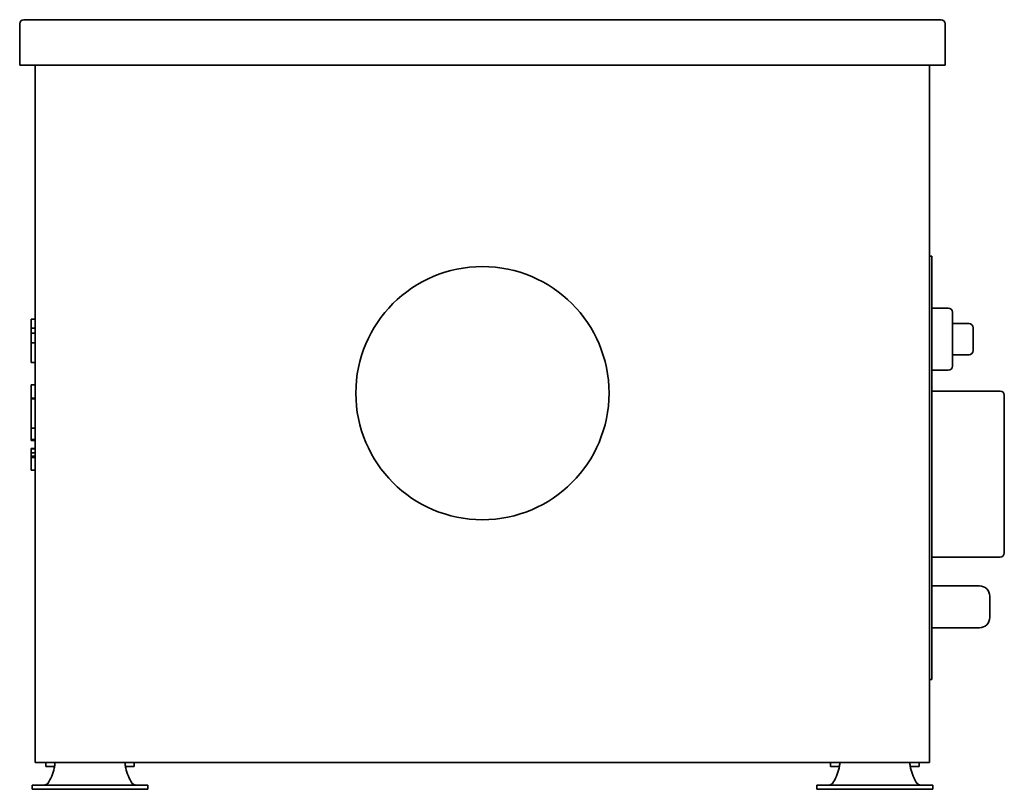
# Model space of a CAD drawing. Header units: millimetres. Extents: x 183 to 657, y 112 to 482.
import ezdxf

# ---------------------------------------------------------------- set-up
doc = ezdxf.new("R2010")
doc.units = ezdxf.units.MM
doc.header["$LTSCALE"] = 2
doc.layers.add('Krawędzie widoczne(ISO)', color=7, linetype='Continuous', lineweight=35, true_color=0x262659)

msp = doc.modelspace()

# ---------------------------------------------------------------- linework, layer by layer
at = {"layer": 'Krawędzie widoczne(ISO)'}
for p, q in [((182.75, 480.48), (182.75, 460.48)), ((626.75, 482.48), (184.75, 482.48)), ((628.75, 460.48), (628.75, 480.48)), ((184.75, 460.48), (182.75, 460.48)), ((184.75, 460.48), (626.75, 460.48)), ((190.25, 460.48), (190.25, 124.48)), ((621.25, 124.48), (621.25, 460.48)), ((628.75, 460.48), (626.75, 460.48)), ((622.25, 368.48), (621.25, 368.48)), ((622.25, 368.48), (622.25, 364.48)), ((622.25, 168.48), (622.25, 364.48)), ((622.25, 343.48), (630.25, 343.48)), ((188.25, 335.94), (188.25, 338.11)), ((188.25, 338.11), (190.25, 338.11)), ((632.25, 341.48), (632.25, 315.48)), ((188.25, 333.77), (188.25, 335.94)), ((188.25, 331.33), (188.25, 333.77)), ((188.25, 333.77), (190.25, 333.77)), ((632.25, 335.98), (640.25, 335.98)), ((642.25, 333.98), (642.25, 322.98)), ((188.25, 326.77), (188.25, 331.33)), ((188.25, 331.33), (190.25, 331.33)), ((188.25, 321.74), (188.25, 326.77)), ((188.25, 326.77), (190.25, 326.77)), ((188.25, 317.25), (188.25, 321.74)), ((632.25, 320.98), (640.25, 320.98)), ((188.25, 317.2), (188.25, 317.25)), ((188.25, 317.25), (190.25, 317.25)), ((188.25, 317.2), (190.25, 317.2)), ((622.25, 313.48), (630.25, 313.48)), ((188.25, 300.06), (188.25, 306.48)), ((188.25, 306.48), (190.25, 306.48)), ((188.25, 300.06), (190.25, 300.06)), ((188.25, 299.7), (188.25, 300.06)), ((188.25, 296.01), (188.25, 299.7)), ((188.25, 299.7), (190.25, 299.7)), ((622.25, 303.48), (655.25, 303.48)), ((657.25, 301.48), (657.25, 225.48)), ((188.25, 288.51), (188.25, 296.01)), ((188.25, 285.62), (188.25, 288.51)), ((188.25, 283.52), (188.25, 285.62)), ((188.25, 285.62), (190.25, 285.62)), ((188.25, 281.32), (188.25, 283.52)), ((188.25, 280.11), (188.25, 281.32)), ((188.25, 279.57), (188.25, 280.11)), ((188.25, 280.11), (190.25, 280.11)), ((188.25, 279.57), (190.25, 279.57)), ((188.25, 275.62), (188.25, 275.82)), ((188.25, 275.82), (190.25, 275.82)), ((188.25, 273.73), (188.25, 275.62)), ((188.25, 275.62), (190.25, 275.62)), ((188.25, 272.11), (188.25, 273.73)), ((188.25, 273.73), (190.25, 273.73)), ((188.25, 271.51), (188.25, 272.11)), ((188.25, 272.11), (190.25, 272.11)), ((188.25, 269.01), (188.25, 271.51)), ((188.25, 271.51), (190.25, 271.51)), ((188.25, 266.42), (188.25, 269.01)), ((188.25, 265.41), (188.25, 266.42)), ((188.25, 265.41), (190.25, 265.41)), ((622.25, 223.48), (655.25, 223.48)), ((622.25, 209.58), (645.25, 209.58)), ((650.25, 204.58), (650.25, 194.38)), ((622.25, 189.38), (645.25, 189.38)), ((622.25, 168.48), (622.25, 164.48)), ((621.25, 164.48), (622.25, 164.48)), ((192.25, 124.48), (190.25, 124.48)), ((192.25, 124.48), (619.25, 124.48)), ((195.36, 124.48), (195.36, 122.48)), ((237.94, 124.48), (237.94, 122.48)), ((573.56, 124.48), (573.56, 122.48)), ((616.14, 124.48), (616.14, 122.48)), ((621.25, 124.48), (619.25, 124.48)), ((196.33, 122.48), (195.36, 122.48)), ((196.33, 122.48), (199.55, 122.48)), ((233.75, 122.48), (236.97, 122.48)), ((237.94, 122.48), (236.97, 122.48)), ((574.53, 122.48), (573.56, 122.48)), ((574.53, 122.48), (577.75, 122.48)), ((611.95, 122.48), (615.17, 122.48)), ((616.14, 122.48), (615.17, 122.48)), ((188.73, 113.52), (190.49, 113.52)), ((188.73, 113.52), (188.73, 111.52)), ((190.49, 111.52), (188.73, 111.52)), ((212.41, 113.52), (190.49, 113.52)), ((190.49, 111.52), (212.41, 111.52)), ((212.41, 113.52), (220.89, 113.52)), ((220.89, 111.52), (212.41, 111.52)), ((220.89, 113.52), (242.81, 113.52)), ((220.89, 111.52), (242.81, 111.52)), ((242.81, 113.52), (244.57, 113.52)), ((244.57, 111.52), (242.81, 111.52)), ((244.57, 113.52), (244.57, 111.52)), ((566.93, 113.52), (568.69, 113.52)), ((566.93, 113.52), (566.93, 111.52)), ((568.69, 111.52), (566.93, 111.52)), ((590.61, 113.52), (568.69, 113.52)), ((568.69, 111.52), (590.61, 111.52)), ((590.61, 113.52), (599.09, 113.52)), ((599.09, 111.52), (590.61, 111.52)), ((599.09, 113.52), (621.01, 113.52)), ((599.09, 111.52), (621.01, 111.52)), ((621.01, 113.52), (622.77, 113.52)), ((622.77, 111.52), (621.01, 111.52)), ((622.77, 113.52), (622.77, 111.52))]:
    msp.add_line(p, q, dxfattribs=at)
msp.add_circle((405.75, 302.48), 61, dxfattribs=at)
for centre, radius, start, end in [((184.75, 480.48), 2, 90, 180), ((626.75, 480.48), 2, 0, 90), ((630.25, 341.48), 2, 0, 90), ((640.25, 333.98), 2, 0, 90), ((640.25, 322.98), 2, 270, 0), ((630.25, 315.48), 2, 270, 0), ((655.25, 301.48), 2, 0, 90), ((655.25, 225.48), 2, 270, 0), ((645.25, 204.58), 5, 0, 90), ((645.25, 194.38), 5, 270, 0), ((177.05, 126.94), 23, 326.7175, 346.7782), ((256.25, 126.94), 23, 193.2218, 213.2825), ((555.25, 126.94), 23, 326.7175, 346.7782), ((634.45, 126.94), 23, 193.2218, 213.2825)]:
    msp.add_arc(centre, radius, start, end, dxfattribs=at)
for points, knots in [([(199.9, 124.48), (199.88, 124.48), (199.85, 124.41), (199.78, 124.12), (199.75, 123.92), (199.67, 123.4), (199.63, 123.09), (199.54, 122.41), (199.49, 122.05), (199.44, 121.68)], [0, 0, 0, 0, 0.1113973, 0.1113973, 0.2218681, 0.2218681, 0.3323097, 0.3323097, 0.4436983, 0.4436983, 0.4436983, 0.4436983]), ([(233.86, 121.68), (233.81, 122.05), (233.76, 122.41), (233.67, 123.09), (233.63, 123.4), (233.55, 123.92), (233.52, 124.12), (233.45, 124.41), (233.42, 124.48), (233.4, 124.48)], [0, 0, 0, 0, 0.1114459, 0.1114459, 0.2219303, 0.2219303, 0.3324441, 0.3324441, 0.4438708, 0.4438708, 0.4438708, 0.4438708]), ([(578.1, 124.48), (578.08, 124.48), (578.05, 124.41), (577.98, 124.12), (577.95, 123.92), (577.87, 123.4), (577.83, 123.09), (577.74, 122.41), (577.69, 122.05), (577.64, 121.68)], [0, 0, 0, 0, 0.1113973, 0.1113973, 0.2218681, 0.2218681, 0.3323097, 0.3323097, 0.4436983, 0.4436983, 0.4436983, 0.4436983]), ([(612.06, 121.68), (612.01, 122.05), (611.96, 122.41), (611.87, 123.09), (611.83, 123.4), (611.75, 123.92), (611.72, 124.12), (611.65, 124.41), (611.62, 124.48), (611.6, 124.48)], [0, 0, 0, 0, 0.1114459, 0.1114459, 0.2219303, 0.2219303, 0.3324441, 0.3324441, 0.4438708, 0.4438708, 0.4438708, 0.4438708]), ([(196.28, 114.32), (196.26, 114.3), (196.24, 114.29), (196.22, 114.27), (196.2, 114.26), (196.17, 114.24), (196.15, 114.23), (196.13, 114.21), (196.11, 114.2), (196.09, 114.18), (196.07, 114.17), (196.05, 114.15), (196.02, 114.14), (196, 114.13), (195.98, 114.11), (195.96, 114.1), (195.94, 114.08), (195.92, 114.07), (195.91, 114.06), (195.9, 114.06), (195.9, 114.06), (195.89, 114.05), (195.87, 114.04), (195.85, 114.03), (195.83, 114.01), (195.81, 114), (195.78, 113.98), (195.76, 113.97), (195.74, 113.96), (195.72, 113.94), (195.69, 113.93), (195.67, 113.92), (195.65, 113.91), (195.63, 113.89), (195.6, 113.88), (195.58, 113.87), (195.56, 113.86), (195.54, 113.85), (195.51, 113.83), (195.49, 113.82), (195.47, 113.81), (195.44, 113.8), (195.42, 113.79), (195.4, 113.78), (195.38, 113.77), (195.35, 113.76), (195.33, 113.75), (195.31, 113.74), (195.28, 113.73), (195.26, 113.72), (195.24, 113.71), (195.21, 113.7), (195.19, 113.69), (195.17, 113.68), (195.14, 113.67), (195.14, 113.67), (195.13, 113.67), (195.13, 113.67), (195.11, 113.66), (195.09, 113.65), (195.07, 113.65), (195.05, 113.64), (195.02, 113.63), (195, 113.63), (194.98, 113.62), (194.95, 113.61), (194.93, 113.61), (194.9, 113.6), (194.88, 113.59), (194.85, 113.59), (194.83, 113.58), (194.81, 113.58), (194.78, 113.57), (194.76, 113.57), (194.73, 113.56), (194.7, 113.56), (194.68, 113.55), (194.66, 113.55), (194.64, 113.55), (194.61, 113.54), (194.59, 113.54), (194.56, 113.54), (194.54, 113.53), (194.51, 113.53), (194.49, 113.53), (194.46, 113.53), (194.44, 113.53), (194.41, 113.52), (194.39, 113.52), (194.36, 113.52), (194.34, 113.52), (194.31, 113.52), (194.29, 113.52), (194.26, 113.52)], [0, 0, 0, 0, 0.0078163, 0.0078163, 0.0078163, 0.0156656, 0.0156656, 0.0156656, 0.0235447, 0.0235447, 0.0235447, 0.0314507, 0.0314507, 0.0314507, 0.0393801, 0.0393801, 0.0393801, 0.0456978, 0.0456978, 0.0456978, 0.0473294, 0.0473294, 0.0473294, 0.0552907, 0.0552907, 0.0552907, 0.0632562, 0.0632562, 0.0632562, 0.0712194, 0.0712194, 0.0712194, 0.0791739, 0.0791739, 0.0791739, 0.0871132, 0.0871132, 0.0871132, 0.0950308, 0.0950308, 0.0950308, 0.1029204, 0.1029204, 0.1029204, 0.1107759, 0.1107759, 0.1107759, 0.1185913, 0.1185913, 0.1185913, 0.1263609, 0.1263609, 0.1263609, 0.1340793, 0.1340793, 0.1340793, 0.1356977, 0.1356977, 0.1356977, 0.1417721, 0.1417721, 0.1417721, 0.1495008, 0.1495008, 0.1495008, 0.1572621, 0.1572621, 0.1572621, 0.1650505, 0.1650505, 0.1650505, 0.1728601, 0.1728601, 0.1728601, 0.1811091, 0.1811091, 0.1811091, 0.1885372, 0.1885372, 0.1885372, 0.1964318, 0.1964318, 0.1964318, 0.2043573, 0.2043573, 0.2043573, 0.2123021, 0.2123021, 0.2123021, 0.2202542, 0.2202542, 0.2202542, 0.2282011, 0.2282011, 0.2282011, 0.2282011]), ([(239.04, 113.52), (238.86, 113.52), (238.68, 113.54), (238.34, 113.61), (238.17, 113.66), (237.83, 113.81), (237.66, 113.89), (237.33, 114.1), (237.18, 114.21), (237.02, 114.32)], [-0.238205, -0.238205, -0.238205, -0.238205, -0.1772118, -0.1772118, -0.118791, -0.118791, -0.0580717, -0.0580717, 0, 0, 0, 0]), ([(574.48, 114.32), (574.46, 114.3), (574.44, 114.29), (574.42, 114.27), (574.4, 114.26), (574.37, 114.24), (574.35, 114.23), (574.33, 114.21), (574.31, 114.2), (574.29, 114.18), (574.27, 114.17), (574.25, 114.15), (574.22, 114.14), (574.2, 114.13), (574.18, 114.11), (574.16, 114.1), (574.14, 114.08), (574.12, 114.07), (574.11, 114.06), (574.1, 114.06), (574.1, 114.06), (574.09, 114.05), (574.07, 114.04), (574.05, 114.03), (574.03, 114.01), (574.01, 114), (573.98, 113.98), (573.96, 113.97), (573.94, 113.96), (573.92, 113.94), (573.89, 113.93), (573.87, 113.92), (573.85, 113.91), (573.83, 113.89), (573.8, 113.88), (573.78, 113.87), (573.76, 113.86), (573.74, 113.85), (573.71, 113.83), (573.69, 113.82), (573.67, 113.81), (573.64, 113.8), (573.62, 113.79), (573.6, 113.78), (573.58, 113.77), (573.55, 113.76), (573.53, 113.75), (573.51, 113.74), (573.48, 113.73), (573.46, 113.72), (573.44, 113.71), (573.41, 113.7), (573.39, 113.69), (573.37, 113.68), (573.34, 113.67), (573.34, 113.67), (573.33, 113.67), (573.33, 113.67), (573.31, 113.66), (573.29, 113.65), (573.27, 113.65), (573.25, 113.64), (573.22, 113.63), (573.2, 113.63), (573.18, 113.62), (573.15, 113.61), (573.13, 113.61), (573.1, 113.6), (573.08, 113.59), (573.05, 113.59), (573.03, 113.58), (573.01, 113.58), (572.98, 113.57), (572.96, 113.57), (572.93, 113.56), (572.9, 113.56), (572.88, 113.55), (572.86, 113.55), (572.84, 113.55), (572.81, 113.54), (572.79, 113.54), (572.76, 113.54), (572.74, 113.53), (572.71, 113.53), (572.69, 113.53), (572.66, 113.53), (572.64, 113.53), (572.61, 113.52), (572.59, 113.52), (572.56, 113.52), (572.54, 113.52), (572.51, 113.52), (572.49, 113.52), (572.46, 113.52)], [0, 0, 0, 0, 0.0078163, 0.0078163, 0.0078163, 0.0156656, 0.0156656, 0.0156656, 0.0235447, 0.0235447, 0.0235447, 0.0314507, 0.0314507, 0.0314507, 0.0393801, 0.0393801, 0.0393801, 0.0456978, 0.0456978, 0.0456978, 0.0473294, 0.0473294, 0.0473294, 0.0552907, 0.0552907, 0.0552907, 0.0632562, 0.0632562, 0.0632562, 0.0712194, 0.0712194, 0.0712194, 0.0791739, 0.0791739, 0.0791739, 0.0871132, 0.0871132, 0.0871132, 0.0950308, 0.0950308, 0.0950308, 0.1029204, 0.1029204, 0.1029204, 0.1107759, 0.1107759, 0.1107759, 0.1185913, 0.1185913, 0.1185913, 0.1263609, 0.1263609, 0.1263609, 0.1340793, 0.1340793, 0.1340793, 0.1356977, 0.1356977, 0.1356977, 0.1417721, 0.1417721, 0.1417721, 0.1495008, 0.1495008, 0.1495008, 0.1572621, 0.1572621, 0.1572621, 0.1650505, 0.1650505, 0.1650505, 0.1728601, 0.1728601, 0.1728601, 0.1811091, 0.1811091, 0.1811091, 0.1885372, 0.1885372, 0.1885372, 0.1964318, 0.1964318, 0.1964318, 0.2043573, 0.2043573, 0.2043573, 0.2123021, 0.2123021, 0.2123021, 0.2202542, 0.2202542, 0.2202542, 0.2282011, 0.2282011, 0.2282011, 0.2282011]), ([(617.24, 113.52), (617.06, 113.52), (616.88, 113.54), (616.54, 113.61), (616.37, 113.66), (616.03, 113.81), (615.86, 113.89), (615.53, 114.1), (615.38, 114.21), (615.22, 114.32)], [-0.238205, -0.238205, -0.238205, -0.238205, -0.1772118, -0.1772118, -0.118791, -0.118791, -0.0580717, -0.0580717, 0, 0, 0, 0])]:
    msp.add_open_spline(points, degree=3, knots=knots, dxfattribs=at)

doc.saveas('drawing.dxf')
